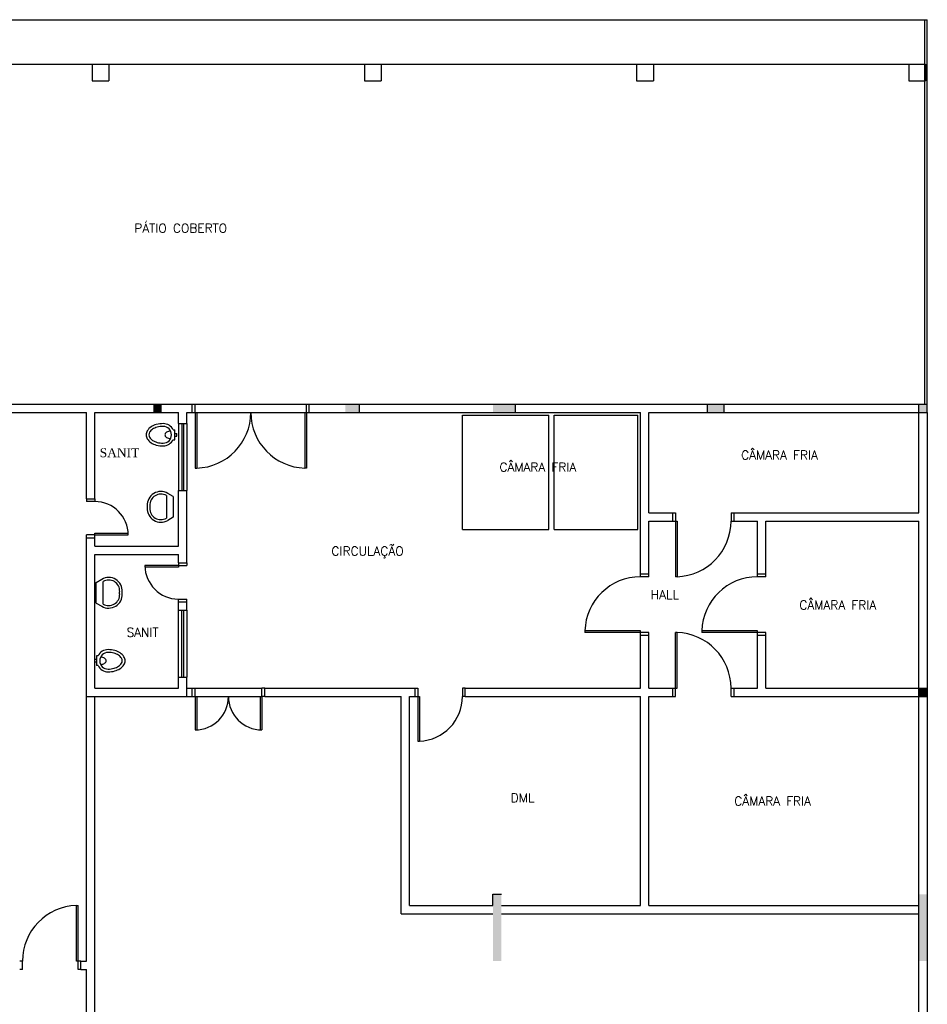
# Model space of a CAD drawing. Header units: metres. Extents: x -44 to 208, y -13 to 238.
# Tile 103 of 154: x -15 to 1, y 219 to 236. Entities that reach past the tile are written whole.
import ezdxf

# ---------------------------------------------------------------- set-up
doc = ezdxf.new("R2010")
doc.units = ezdxf.units.M
doc.header["$MEASUREMENT"] = 0
doc.layers.add('HTC-EST', color=253, linetype='Continuous')
doc.styles.add('50-30', font='romans.shx', dxfattribs={"height": 0.16})

# ---------------------------------------------------------------- blocks, each defined once
blk = doc.blocks.new('ENTORNO')
at = {"layer": 'HTC-EST'}
for points in [[(119.059, -4.409), (119.059, -4.259), (118.909, -4.259), (118.909, -4.409)], [(122.359, -4.259), (122.359, -4.409), (122.609, -4.409), (122.609, -4.259)], [(125.009, -4.259), (125.009, -4.409), (125.409, -4.409), (125.409, -4.259)], [(132.809, -9.359), (132.659, -9.359), (132.659, -9.509), (132.809, -9.509)], [(125.009, -14.259), (125.159, -14.259), (125.159, -13.059), (125.009, -13.059), (125.009, -13.259)], [(132.809, -13.059), (132.659, -13.059), (132.659, -14.259), (132.809, -14.259)]]:
    blk.add_hatch(color=256, dxfattribs=at).paths.add_polyline_path(points)
h = blk.add_hatch(color=256, dxfattribs=at)
h.paths.add_polyline_path([(129.159, -4.259), (128.859, -4.259), (128.859, -4.409), (129.159, -4.409)])
h.paths.add_polyline_path([(132.809, -4.259), (132.659, -4.259), (132.659, -4.409), (132.809, -4.409)])
for p, q in [((93.359, 2.641), (132.809, 2.641)), ((132.759, 2.641), (132.759, -4.259)), ((132.809, -4.409), (132.809, 2.641)), ((111.52, 1.841), (132.759, 1.841)), ((117.809, 1.841), (118.109, 1.841)), ((117.809, 1.841), (117.809, 1.541)), ((118.109, 1.841), (118.109, 1.541)), ((122.699, 1.841), (122.999, 1.841)), ((122.699, 1.841), (122.699, 1.541)), ((122.999, 1.841), (122.999, 1.541)), ((127.589, 1.841), (127.889, 1.841)), ((127.589, 1.841), (127.589, 1.541)), ((127.889, 1.841), (127.889, 1.541)), ((132.479, 1.841), (132.779, 1.841)), ((132.479, 1.841), (132.479, 1.541)), ((132.779, 1.841), (132.779, 1.541)), ((117.809, 1.541), (118.109, 1.541)), ((122.699, 1.541), (122.999, 1.541)), ((127.589, 1.541), (127.889, 1.541)), ((132.479, 1.541), (132.779, 1.541)), ((112.509, -4.259), (119.609, -4.259)), ((112.509, -4.409), (117.709, -4.409)), ((117.709, -5.959), (117.709, -4.409)), ((117.859, -5.959), (117.859, -4.409)), ((117.859, -4.409), (119.359, -4.409)), ((119.359, -4.609), (119.359, -4.409)), ((119.509, -4.609), (119.509, -4.409)), ((119.509, -4.409), (119.609, -4.409)), ((119.609, -4.409), (119.609, -4.259)), ((119.609, -4.259), (119.659, -4.259)), ((119.609, -4.409), (119.659, -4.409)), ((119.659, -4.259), (121.659, -4.259)), ((119.659, -4.409), (119.659, -4.259)), ((119.659, -4.409), (119.659, -5.409)), ((119.659, -4.409), (119.689, -4.409)), ((119.689, -4.409), (121.659, -4.409)), ((119.689, -4.409), (119.689, -5.409)), ((121.63, -4.409), (121.63, -5.409)), ((121.659, -4.409), (121.659, -4.259)), ((121.659, -4.259), (121.709, -4.259)), ((121.659, -4.409), (121.709, -4.409)), ((121.66, -4.409), (121.66, -5.409)), ((121.709, -4.259), (132.809, -4.259)), ((121.709, -4.409), (121.709, -4.259)), ((121.709, -4.409), (127.659, -4.409)), ((122.609, -4.409), (122.609, -4.259)), ((125.409, -4.259), (125.409, -4.409)), ((127.659, -7.309), (127.659, -4.409)), ((127.809, -4.409), (132.809, -4.409)), ((127.809, -6.209), (127.809, -4.409)), ((128.859, -4.409), (128.859, -4.259)), ((129.159, -4.409), (129.159, -4.259)), ((132.659, -6.209), (132.659, -4.259)), ((132.809, -4.409), (132.809, -16.059)), ((124.459, -6.509), (124.459, -4.459)), ((124.459, -4.459), (126.009, -4.459)), ((126.009, -6.509), (126.009, -4.459)), ((126.109, -6.509), (126.109, -4.459)), ((126.109, -4.459), (127.609, -4.459)), ((127.609, -6.509), (127.609, -4.459)), ((119.265, -4.723), (119.295, -4.723)), ((119.295, -4.898), (119.295, -4.723)), ((119.359, -4.609), (119.359, -5.809)), ((119.359, -4.609), (119.509, -4.609)), ((119.419, -4.609), (119.419, -5.809)), ((119.449, -4.609), (119.449, -5.809)), ((119.509, -4.609), (119.509, -5.809)), ((119.265, -4.898), (119.295, -4.898)), ((119.295, -4.785), (119.33, -4.785)), ((119.295, -4.835), (119.33, -4.835)), ((119.33, -4.835), (119.33, -4.785)), ((119.659, -5.409), (119.689, -5.409)), ((121.66, -5.409), (121.63, -5.409)), ((119.359, -5.809), (119.509, -5.809)), ((119.359, -6.809), (119.359, -5.809)), ((119.509, -7.109), (119.509, -5.809)), ((117.709, -5.959), (117.709, -6.009)), ((117.709, -5.959), (117.859, -5.959)), ((117.859, -6.009), (117.709, -6.009)), ((117.859, -5.959), (117.859, -6.009)), ((119.144, -5.902), (119.144, -6.307)), ((119.268, -5.92), (119.167, -5.862)), ((119.268, -5.92), (119.268, -6.289)), ((118.8, -6.085), (118.8, -6.124)), ((118.846, -6.085), (118.846, -6.124)), ((119.268, -6.289), (119.167, -6.347)), ((127.809, -6.209), (128.234, -6.209)), ((127.809, -6.359), (128.234, -6.359)), ((127.809, -7.309), (127.809, -6.359)), ((128.234, -6.209), (128.234, -6.359)), ((128.234, -6.209), (128.284, -6.209)), ((128.234, -6.359), (128.314, -6.359)), ((128.284, -6.209), (128.284, -6.359)), ((128.284, -6.359), (128.284, -7.359)), ((128.314, -6.359), (128.314, -7.359)), ((129.284, -6.209), (129.284, -6.359)), ((129.284, -6.209), (129.334, -6.209)), ((129.284, -6.359), (129.334, -6.359)), ((129.334, -6.209), (132.659, -6.209)), ((129.334, -6.209), (129.334, -6.359)), ((129.334, -6.359), (129.759, -6.359)), ((129.759, -7.309), (129.759, -6.359)), ((129.909, -6.359), (132.659, -6.359)), ((129.909, -7.309), (129.909, -6.359)), ((132.659, -16.059), (132.659, -6.359)), ((124.459, -6.509), (126.009, -6.509)), ((126.109, -6.509), (127.609, -6.509)), ((117.709, -6.659), (117.709, -6.609)), ((117.859, -6.609), (117.709, -6.609)), ((117.709, -14.259), (117.709, -6.659)), ((117.709, -6.659), (117.859, -6.659)), ((117.859, -6.579), (118.459, -6.579)), ((117.859, -6.609), (117.859, -6.579)), ((117.859, -6.579), (117.859, -6.579)), ((117.859, -6.609), (118.459, -6.609)), ((117.859, -6.659), (117.859, -6.609)), ((117.859, -6.809), (117.859, -6.659)), ((118.459, -6.609), (118.459, -6.579)), ((117.859, -6.809), (119.359, -6.809)), ((118.909, -6.809), (119.359, -6.809)), ((117.859, -9.359), (117.859, -6.959)), ((117.859, -6.959), (119.359, -6.959)), ((119.359, -7.109), (119.359, -6.959)), ((118.759, -7.159), (118.759, -7.189)), ((119.359, -7.159), (118.759, -7.159)), ((119.359, -7.189), (118.759, -7.189)), ((119.359, -7.109), (119.509, -7.109)), ((119.359, -7.109), (119.359, -7.159)), ((119.359, -7.159), (119.509, -7.159)), ((119.359, -7.159), (119.359, -7.189)), ((119.359, -7.189), (119.359, -7.189)), ((119.509, -7.109), (119.509, -7.159)), ((117.883, -7.463), (117.984, -7.405)), ((127.659, -7.309), (127.809, -7.309)), ((127.659, -7.359), (127.659, -7.309)), ((127.809, -7.359), (127.659, -7.359)), ((127.809, -7.359), (127.809, -7.309)), ((128.314, -7.359), (128.284, -7.359)), ((129.759, -7.309), (129.909, -7.309)), ((129.759, -7.359), (129.759, -7.309)), ((129.909, -7.359), (129.759, -7.359)), ((129.909, -7.359), (129.909, -7.309)), ((117.883, -7.831), (117.883, -7.463)), ((118.007, -7.85), (118.007, -7.444)), ((118.304, -7.666), (118.304, -7.628)), ((118.35, -7.666), (118.35, -7.628)), ((119.359, -7.759), (119.509, -7.759)), ((119.359, -7.809), (119.359, -7.759)), ((119.509, -7.809), (119.509, -7.759)), ((117.883, -7.831), (117.984, -7.889)), ((119.359, -7.809), (119.509, -7.809)), ((119.359, -7.959), (119.359, -7.809)), ((119.509, -7.959), (119.509, -7.809)), ((119.359, -9.159), (119.359, -7.959)), ((119.359, -7.959), (119.509, -7.959)), ((119.419, -9.159), (119.419, -7.959)), ((119.449, -7.959), (119.449, -9.159)), ((119.509, -7.959), (119.509, -9.159)), ((127.659, -8.329), (126.66, -8.329)), ((126.66, -8.329), (126.66, -8.359)), ((127.659, -8.359), (126.66, -8.359)), ((127.659, -8.409), (127.659, -8.329)), ((127.809, -8.359), (127.659, -8.359)), ((127.659, -8.409), (127.809, -8.409)), ((127.659, -9.359), (127.659, -8.409)), ((127.809, -8.409), (127.809, -8.359)), ((127.809, -9.359), (127.809, -8.409)), ((128.284, -9.359), (128.284, -8.36)), ((128.314, -8.36), (128.284, -8.36)), ((128.314, -9.359), (128.314, -8.36)), ((129.759, -8.329), (128.76, -8.329)), ((128.76, -8.329), (128.76, -8.359)), ((129.759, -8.359), (128.76, -8.359)), ((129.759, -8.409), (129.759, -8.329)), ((129.909, -8.359), (129.759, -8.359)), ((129.759, -8.409), (129.909, -8.409)), ((129.759, -9.359), (129.759, -8.409)), ((129.909, -8.409), (129.909, -8.359)), ((129.909, -9.359), (129.909, -8.409)), ((117.887, -8.78), (117.887, -8.954)), ((117.917, -8.78), (117.887, -8.78)), ((117.887, -8.842), (117.852, -8.842)), ((117.852, -8.842), (117.852, -8.892)), ((117.887, -8.892), (117.852, -8.892)), ((117.917, -8.954), (117.887, -8.954)), ((119.359, -9.159), (119.509, -9.159)), ((119.359, -9.359), (119.359, -9.159)), ((119.509, -9.509), (119.509, -9.159)), ((117.859, -9.359), (119.359, -9.359)), ((119.509, -9.359), (119.609, -9.359)), ((119.609, -9.509), (119.609, -9.359)), ((119.609, -9.359), (119.659, -9.359)), ((119.659, -9.359), (120.859, -9.359)), ((119.659, -9.509), (119.659, -9.359)), ((120.859, -9.509), (120.859, -9.359)), ((120.909, -9.359), (120.859, -9.359)), ((120.909, -9.359), (123.609, -9.359)), ((120.909, -9.509), (120.909, -9.359)), ((120.909, -9.359), (120.909, -9.359)), ((123.609, -9.509), (123.609, -9.359)), ((123.609, -9.359), (123.659, -9.359)), ((123.659, -9.359), (123.659, -9.509)), ((124.459, -9.359), (124.459, -9.509)), ((124.509, -9.359), (124.459, -9.359)), ((124.509, -9.359), (127.659, -9.359)), ((124.509, -9.509), (124.509, -9.359)), ((127.809, -9.359), (128.234, -9.359)), ((128.234, -9.359), (128.234, -9.509)), ((128.234, -9.359), (128.314, -9.359)), ((128.284, -9.509), (128.284, -9.359)), ((129.284, -9.509), (129.284, -9.359)), ((129.284, -9.359), (129.334, -9.359)), ((129.334, -9.359), (129.334, -9.509)), ((129.334, -9.359), (129.759, -9.359)), ((129.909, -9.359), (132.809, -9.359)), ((117.709, -9.509), (119.609, -9.509)), ((117.859, -23.259), (117.859, -9.509)), ((119.609, -9.509), (119.659, -9.509)), ((119.659, -9.509), (120.859, -9.509)), ((119.659, -9.509), (119.689, -9.509)), ((119.659, -9.509), (119.659, -10.109)), ((119.689, -9.509), (119.689, -10.109)), ((120.829, -9.509), (120.829, -10.109)), ((120.829, -9.509), (120.859, -9.509)), ((120.859, -9.509), (120.859, -10.109)), ((120.909, -9.509), (120.859, -9.509)), ((120.909, -9.509), (123.359, -9.509)), ((123.359, -13.409), (123.359, -9.509)), ((123.509, -13.259), (123.509, -9.509)), ((123.509, -9.509), (123.609, -9.509)), ((123.609, -9.509), (123.659, -9.509)), ((123.659, -9.509), (123.689, -9.509)), ((123.659, -9.509), (123.659, -10.309)), ((123.689, -9.509), (123.689, -10.309)), ((124.509, -9.509), (124.459, -9.509)), ((124.509, -9.509), (127.659, -9.509)), ((127.659, -13.259), (127.659, -9.509)), ((127.809, -9.509), (128.234, -9.509)), ((127.809, -13.259), (127.809, -9.509)), ((128.234, -9.509), (128.284, -9.509)), ((129.284, -9.509), (129.334, -9.509)), ((129.334, -9.509), (132.809, -9.509)), ((119.659, -10.109), (119.689, -10.109)), ((120.829, -10.109), (120.859, -10.109)), ((123.659, -10.309), (123.689, -10.309)), ((125.009, -13.259), (125.009, -13.059)), ((125.009, -13.059), (125.159, -13.059)), ((117.529, -14.259), (117.529, -13.26)), ((117.529, -13.26), (117.559, -13.26)), ((117.559, -14.259), (117.559, -13.26)), ((123.359, -13.409), (125.009, -13.409)), ((123.509, -13.259), (125.009, -13.259)), ((125.159, -13.259), (127.659, -13.259)), ((125.159, -13.409), (132.659, -13.409)), ((127.809, -13.259), (132.659, -13.259)), ((116.559, -14.259), (116.509, -14.259)), ((116.559, -14.409), (116.559, -14.259)), ((117.609, -14.259), (117.529, -14.259)), ((117.559, -14.409), (117.559, -14.259)), ((117.609, -14.259), (117.709, -14.259)), ((117.609, -14.259), (117.709, -14.259)), ((117.609, -14.409), (117.609, -14.259)), ((116.559, -14.409), (116.509, -14.409)), ((117.609, -14.409), (117.559, -14.409)), ((117.609, -14.409), (117.709, -14.409)), ((117.709, -23.259), (117.709, -14.409))]:
    blk.add_line(p, q, dxfattribs=at)
for points in [[(119.085, -4.61, 0.066402), (118.963, -4.627, 0.078959), (118.869, -4.669, 0.107161), (118.8, -4.739, 0.141785), (118.78, -4.81, 0.141785), (118.8, -4.882, 0.107161), (118.869, -4.952, 0.078959), (118.963, -4.994, 0.066402), (119.085, -5.01, 0.066402)], [(119.085, -4.66, 0.066402), (118.976, -4.675, 0.078959), (118.896, -4.711, 0.107161), (118.843, -4.765, 0.141785), (118.83, -4.81, 0.141785), (118.843, -4.855, 0.107161), (118.896, -4.91, 0.078959), (118.976, -4.946, 0.066402), (119.085, -4.96, 0.066402)], [(119.22, -4.745, 0.064559), (119.179, -4.75, 0.077436), (119.147, -4.764, 0.107172), (119.124, -4.787, 0.145191), (119.117, -4.81, 0.145191), (119.124, -4.834, 0.107172), (119.147, -4.857, 0.077436), (119.179, -4.871, 0.064559), (119.22, -4.876, 0.064559)], [(117.962, -8.932, 0.064559), (118.003, -8.927, 0.077436), (118.034, -8.913, 0.107172), (118.057, -8.89, 0.145191), (118.064, -8.867, 0.145191), (118.057, -8.843, 0.107172), (118.034, -8.82, 0.077436), (118.003, -8.807, 0.064559), (117.962, -8.801, 0.064559)], [(118.097, -9.067, 0.066402), (118.218, -9.05, 0.078959), (118.312, -9.008, 0.107161), (118.381, -8.938, 0.141785), (118.402, -8.867, 0.141785), (118.381, -8.795, 0.107161), (118.312, -8.725, 0.078959), (118.218, -8.683, 0.066402), (118.097, -8.667, 0.066402)], [(118.097, -9.017, 0.066402), (118.205, -9.002, 0.078959), (118.285, -8.966, 0.107161), (118.339, -8.912, 0.141785), (118.352, -8.867, 0.141785), (118.339, -8.822, 0.107161), (118.285, -8.767, 0.078959), (118.205, -8.731, 0.066402), (118.097, -8.717, 0.066402)]]:
    blk.add_lwpolyline(points, format="xyb", dxfattribs=at)
for centre, radius, start, end in [((119.659, -4.409), 1, 271.7184, 0), ((121.66, -4.409), 1, 180, 268.2816), ((119.085, -4.81), 0.2, 25.8419, 90), ((119.085, -4.81), 0.15, 270, 90), ((119.085, -4.81), 0.2, 270, 334.1581), ((119.044, -6.073), 0.244, 59.7586, 182.8364), ((117.859, -6.609), 0.6, 0, 90), ((119.044, -6.073), 0.198, 59.7586, 182.8364), ((119.044, -6.136), 0.244, 177.1636, 300.2414), ((119.044, -6.136), 0.198, 177.1636, 300.2414), ((128.284, -6.359), 1, 271.7191, 0), ((119.359, -7.159), 0.6, 180, 270), ((118.107, -7.616), 0.244, 357.1636, 120.2414), ((118.107, -7.616), 0.198, 357.1636, 120.2414), ((127.659, -8.359), 1, 90, 178.2809), ((129.759, -8.359), 1, 90, 178.2809), ((118.107, -7.678), 0.244, 239.7586, 2.8364), ((118.107, -7.678), 0.198, 239.7586, 2.8364), ((128.284, -9.359), 1, 0, 88.2809), ((118.097, -8.867), 0.2, 90, 154.1581), ((118.097, -8.867), 0.15, 90, 270), ((118.097, -8.867), 0.2, 205.8419, 270), ((119.659, -9.509), 0.6, 270, 0), ((120.857, -9.509), 0.6, 180, 270), ((123.659, -9.509), 0.801, 272.1476, 0), ((117.559, -14.259), 1, 91.7191, 180)]:
    blk.add_arc(centre, radius, start, end, dxfattribs=at)
at = {"layer": 'HTC-EST', "style": '50-30'}
for s, p in [('PÁTIO COBERTO', (118.568, -1.182)), ('CÂMARA FRIA', (129.466, -5.255)), ('CÂMARA FRIA', (125.126, -5.471)), ('CIRCULAÇÃO', (122.108, -6.978)), (' HALL', (127.733, -7.762)), ('CÂMARA FRIA', (130.512, -7.946)), ('SANIT', (118.428, -8.437)), ('  DML', (125.109, -11.407)), ('CÂMARA FRIA', (129.342, -11.465))]:
    blk.add_text(s, height=0.16, dxfattribs=at).set_placement(p)
at = {"layer": 'HTC-EST', "insert": (117.946, -5.053), "char_height": 0.16, "attachment_point": 1, "style": '50-30'}
blk.add_mtext('\\fTimes New Roman|b0|i0|c0|p18;SANIT', dxfattribs=at)

msp = doc.modelspace()

# ---------------------------------------------------------------- block references
msp.add_blockref('ENTORNO', (-131.459, 233.773))

doc.saveas('drawing.dxf')
